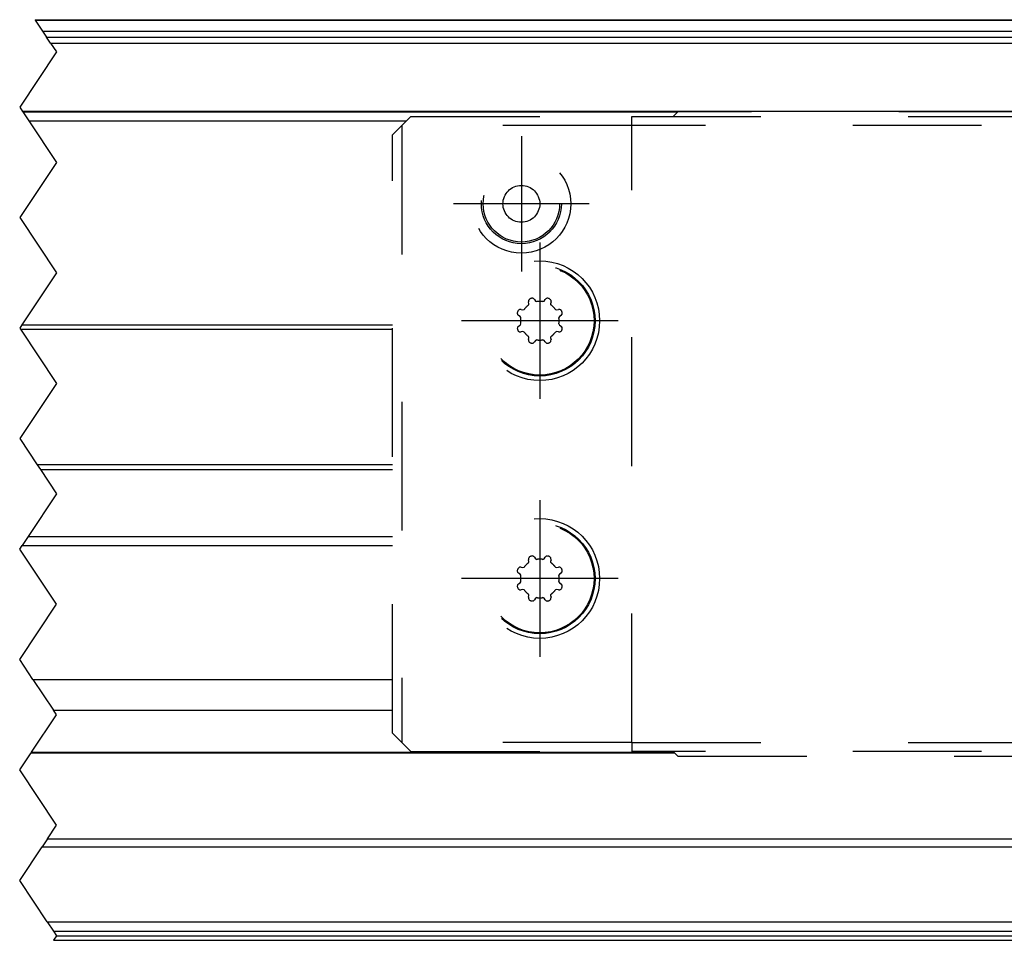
# Model space of a CAD drawing. Header units: inches. Extents: x -381 to 17828, y -418 to 176.
# Tile 12 of 37: x 194 to 247, y 43 to 93. Entities that reach past the tile are written whole.
import ezdxf

# ---------------------------------------------------------------- set-up
doc = ezdxf.new("R2010")
doc.units = ezdxf.units.IN
doc.linetypes.add('DASHED', pattern=[15, 7, -8])
doc.linetypes.add('DOT_CENTER', pattern=[14, 12, -1, 0, -1])
doc.layers.add('1', color=7, linetype='Continuous')

# ---------------------------------------------------------------- blocks, each defined once
blk = doc.blocks.new('CABEZA_1__70', base_point=(213.7594247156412, 52.97385732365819))
at = {"color": 2, "linetype": 'DASHED'}
for p, q in [((214.2594247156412, 87.22385732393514), (214.7594247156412, 87.72385732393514)), ((214.7594247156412, 87.72385732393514), (226.7605019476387, 87.72385732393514)), ((226.7605019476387, 87.22385732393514), (226.7605019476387, 87.72385732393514)), ((226.7605019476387, 87.72385732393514), (290.7594247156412, 87.72385732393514)), ((229.2615791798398, 87.9738573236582), (229.0115791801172, 87.72385732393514)), ((248.2615791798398, 87.9738573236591), (229.2615791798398, 87.9738573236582)), ((213.7594247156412, 86.72385732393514), (214.2594247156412, 87.22385732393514)), ((226.7605019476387, 87.22385732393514), (214.2594247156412, 87.22385732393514)), ((214.2594247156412, 87.22385732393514), (214.2594247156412, 53.72385732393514)), ((290.7594247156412, 87.22385732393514), (226.7605019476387, 87.22385732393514)), ((226.7605019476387, 53.72385732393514), (226.7605019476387, 87.22385732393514)), ((213.7594247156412, 54.22385732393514), (213.7594247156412, 86.72385732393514)), ((221.1712787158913, 77.54565557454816), (221.149602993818, 77.64342843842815)), ((221.1729379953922, 77.53050480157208), (221.1712787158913, 77.54565557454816)), ((221.4715270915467, 77.77677376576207), (221.5253358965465, 77.6923108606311)), ((221.9956679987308, 77.6923108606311), (222.0494768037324, 77.77677376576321)), ((222.3497251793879, 77.54565557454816), (222.348065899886, 77.53050480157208)), ((222.371400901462, 77.64342843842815), (222.3497251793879, 77.54565557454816)), ((220.740930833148, 77.23475627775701), (220.838703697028, 77.2130805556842)), ((222.6823001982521, 77.2130805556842), (222.7800730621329, 77.23475627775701)), ((220.6920484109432, 76.85902337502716), (220.6075855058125, 76.91283218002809)), ((220.7235664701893, 76.7889779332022), (220.724437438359, 76.79998597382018)), ((222.796566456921, 76.79998597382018), (222.797437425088, 76.78897793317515)), ((222.9134183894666, 76.91283218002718), (222.8289554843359, 76.85902337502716)), ((220.6075855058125, 76.33488246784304), (220.6920484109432, 76.38869127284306)), ((220.724437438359, 76.44772867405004), (220.7235664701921, 76.45873671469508)), ((220.838703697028, 76.03463409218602), (220.7409308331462, 76.01295837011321)), ((222.780073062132, 76.01295837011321), (222.6823001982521, 76.03463409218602)), ((222.7974374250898, 76.45873671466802), (222.796566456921, 76.44772867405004)), ((222.8289554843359, 76.38869127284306), (222.9134183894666, 76.33488246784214)), ((221.149602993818, 75.60428620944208), (221.1712787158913, 75.70205907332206)), ((221.1712787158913, 75.70205907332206), (221.1729379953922, 75.71720984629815)), ((221.5253358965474, 75.55540378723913), (221.4715270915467, 75.47094088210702)), ((222.0494768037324, 75.47094088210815), (221.9956679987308, 75.55540378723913)), ((222.348065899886, 75.71720984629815), (222.3497251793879, 75.70205907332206)), ((222.3497251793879, 75.70205907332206), (222.371400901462, 75.60428620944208)), ((221.1702014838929, 63.54565557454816), (221.1485257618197, 63.64342843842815)), ((221.4704498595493, 63.77677376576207), (221.52425866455, 63.6923108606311)), ((221.9945907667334, 63.6923108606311), (222.048399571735, 63.77677376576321)), ((222.3703236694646, 63.64342843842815), (222.3486479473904, 63.54565557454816)), ((220.7398536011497, 63.23475627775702), (220.8376264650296, 63.2130805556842)), ((221.1718607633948, 63.53050480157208), (221.1702014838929, 63.54565557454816)), ((222.3486479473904, 63.54565557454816), (222.3469886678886, 63.53050480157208)), ((222.6812229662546, 63.2130805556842), (222.7789958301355, 63.23475627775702)), ((220.6909711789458, 62.85902337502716), (220.6065082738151, 62.91283218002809)), ((220.7224892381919, 62.7889779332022), (220.7233602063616, 62.79998597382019)), ((222.7954892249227, 62.79998597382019), (222.7963601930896, 62.78897793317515)), ((222.9123411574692, 62.91283218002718), (222.8278782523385, 62.85902337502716)), ((220.6065082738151, 62.33488246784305), (220.6909711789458, 62.38869127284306)), ((220.7233602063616, 62.44772867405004), (220.7224892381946, 62.45873671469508)), ((222.7963601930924, 62.45873671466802), (222.7954892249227, 62.44772867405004)), ((222.8278782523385, 62.38869127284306), (222.9123411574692, 62.33488246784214)), ((220.8376264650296, 62.03463409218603), (220.7398536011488, 62.01295837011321)), ((221.1485257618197, 61.60428620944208), (221.1702014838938, 61.70205907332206)), ((221.1702014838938, 61.70205907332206), (221.1718607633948, 61.71720984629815)), ((221.52425866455, 61.55540378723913), (221.4704498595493, 61.47094088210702)), ((222.048399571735, 61.47094088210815), (221.9945907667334, 61.55540378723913)), ((222.3469886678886, 61.71720984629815), (222.3486479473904, 61.70205907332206)), ((222.3486479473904, 61.70205907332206), (222.3703236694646, 61.60428620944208)), ((222.7789958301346, 62.01295837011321), (222.6812229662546, 62.03463409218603)), ((214.2594247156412, 53.72385732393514), (213.7594247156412, 54.22385732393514)), ((226.7605019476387, 53.72385732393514), (214.2594247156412, 53.72385732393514)), ((214.2594247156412, 53.72385732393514), (214.7594247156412, 53.22385732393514)), ((226.7605019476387, 53.72385732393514), (226.7605019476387, 53.22385732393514)), ((226.7605019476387, 53.72385732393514), (290.7594247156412, 53.72385732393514)), ((214.7594247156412, 53.22385732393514), (226.7605019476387, 53.22385732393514)), ((290.7594247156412, 53.22385732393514), (226.7605019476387, 53.22385732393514)), ((229.0115791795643, 53.22385732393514), (229.2615791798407, 52.97385732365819)), ((229.2615791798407, 52.97385732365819), (248.2615791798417, 52.9738573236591))]:
    blk.add_line(p, q, dxfattribs=at)
at = {"color": 7, "linetype": 'Continuous'}
for p, q in [((221.1524300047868, 77.71926174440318), (221.149602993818, 77.64342843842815)), ((221.1619514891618, 77.74312649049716), (221.1524300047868, 77.71926174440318)), ((221.1755012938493, 77.76508388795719), (221.1619514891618, 77.74312649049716)), ((221.1900276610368, 77.781960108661), (221.1755012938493, 77.76508388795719)), ((221.2022346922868, 77.79297695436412), (221.1900276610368, 77.781960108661)), ((221.2354663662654, 77.81311660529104), (221.2022346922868, 77.79297695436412)), ((221.3174690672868, 77.8436208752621), (221.2908248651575, 77.83604684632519)), ((221.3450183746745, 77.84617882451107), (221.3174690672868, 77.8436208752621)), ((221.3825325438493, 77.8414236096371), (221.3450183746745, 77.84617882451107)), ((221.4024300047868, 77.83477077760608), (221.3825325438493, 77.8414236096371)), ((221.4174446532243, 77.82753811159), (221.4024300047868, 77.83477077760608)), ((221.4715270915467, 77.77677376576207), (221.4174446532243, 77.82753811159)), ((221.5253358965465, 77.6923108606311), (221.5953813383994, 77.66079280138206)), ((221.925622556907, 77.66079280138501), (221.9956679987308, 77.6923108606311)), ((222.1050667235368, 77.82837734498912), (222.0494768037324, 77.77677376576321)), ((222.1186165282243, 77.83475551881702), (222.1050667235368, 77.82837734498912)), ((222.1287483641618, 77.83853969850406), (222.1186165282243, 77.83475551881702)), ((222.1537727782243, 77.84452114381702), (222.1287483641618, 77.83853969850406)), ((222.1759895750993, 77.84618435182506), (222.1537727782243, 77.84452114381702)), ((222.1924690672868, 77.84526882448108), (222.1759895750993, 77.84618435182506)), ((222.2301790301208, 77.83604684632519), (222.1924690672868, 77.84526882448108)), ((222.3097786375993, 77.79962978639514), (222.2855375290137, 77.81311660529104)), ((222.3310225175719, 77.78196039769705), (222.3097786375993, 77.79962978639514)), ((222.3542122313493, 77.752098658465), (222.3310225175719, 77.78196039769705)), ((222.3634895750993, 77.73331508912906), (222.3542122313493, 77.752098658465)), ((222.3691048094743, 77.71756801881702), (222.3634895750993, 77.73331508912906)), ((222.371400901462, 77.64342843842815), (222.3691048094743, 77.71756801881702)), ((220.5391487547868, 77.05584011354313), (220.5381721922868, 77.03933010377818)), ((220.5381721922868, 77.03933010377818), (220.5398811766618, 77.01712856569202)), ((220.5483124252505, 77.09353440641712), (220.5391487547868, 77.05584011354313)), ((220.5398811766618, 77.01712856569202), (220.5458626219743, 76.9920583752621)), ((220.5846809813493, 77.17308864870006), (220.571242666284, 77.14889290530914)), ((220.602398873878, 77.19437789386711), (220.5846809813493, 77.17308864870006)), ((220.6322884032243, 77.217506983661), (220.602398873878, 77.19437789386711)), ((220.6510872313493, 77.2268911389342), (220.6322884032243, 77.217506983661)), ((220.6668343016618, 77.23241482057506), (220.6510872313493, 77.2268911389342)), ((220.740930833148, 77.23475627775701), (220.6668343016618, 77.23241482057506)), ((220.838703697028, 77.2130805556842), (220.9105199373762, 77.24032352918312)), ((221.1440357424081, 77.4738393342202), (221.1709846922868, 77.51422939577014)), ((221.1709846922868, 77.51422939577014), (221.1729379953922, 77.53050480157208)), ((222.348065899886, 77.53050480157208), (222.3499397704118, 77.51422939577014)), ((222.3499397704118, 77.51422939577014), (222.3769681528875, 77.47383933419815)), ((222.6104839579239, 77.24032352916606), (222.6823001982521, 77.2130805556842)), ((222.8559212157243, 77.231911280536), (222.7800730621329, 77.23475627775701)), ((222.8797249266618, 77.22240505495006), (222.8559212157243, 77.231911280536)), ((222.9016975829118, 77.20891628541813), (222.8797249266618, 77.22240505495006)), ((222.9186653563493, 77.19438991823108), (222.9016975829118, 77.20891628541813)), ((222.9296516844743, 77.18207607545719), (222.9186653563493, 77.19438991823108)), ((222.9497612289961, 77.14889290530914), (222.9296516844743, 77.18207607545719)), ((222.9803108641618, 77.06688747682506), (222.9726914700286, 77.09353440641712)), ((222.9781135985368, 77.00186977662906), (222.9828234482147, 77.03934089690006)), ((222.9828234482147, 77.03934089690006), (222.9803108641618, 77.06688747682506)), ((220.5458626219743, 76.9920583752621), (220.5496468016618, 76.98194179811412)), ((220.5496468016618, 76.98194179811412), (220.5559944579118, 76.96846828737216)), ((220.5559944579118, 76.96846828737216), (220.6075855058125, 76.91283218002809)), ((220.724437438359, 76.79998597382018), (220.6920484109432, 76.85902337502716)), ((222.8289554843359, 76.85902337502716), (222.796566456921, 76.79998597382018)), ((222.9134183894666, 76.91283218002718), (222.9641975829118, 76.9669118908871)), ((222.9641975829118, 76.9669118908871), (222.9713997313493, 76.98195705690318)), ((222.9713997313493, 76.98195705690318), (222.9781135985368, 77.00186977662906)), ((220.5429329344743, 76.24584207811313), (220.5381804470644, 76.20837375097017)), ((220.5381804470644, 76.20837375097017), (220.5407356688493, 76.18082437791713)), ((220.5407356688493, 76.18082437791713), (220.5483124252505, 76.1541802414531)), ((220.5496468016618, 76.26575479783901), (220.5429329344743, 76.24584207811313)), ((220.5568489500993, 76.28079996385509), (220.5496468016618, 76.26575479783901)), ((220.6075855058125, 76.33488246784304), (220.5568489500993, 76.28079996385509)), ((220.571242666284, 76.09882174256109), (220.5913948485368, 76.06565103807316)), ((220.5913948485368, 76.06565103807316), (220.6023811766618, 76.05333719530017)), ((220.6023811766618, 76.05333719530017), (220.6192268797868, 76.03879556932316)), ((220.6192268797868, 76.03879556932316), (220.6411995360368, 76.02530679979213)), ((220.6411995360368, 76.02530679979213), (220.6651253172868, 76.01581583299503)), ((220.6651253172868, 76.01581583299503), (220.7409308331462, 76.01295837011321)), ((220.6920484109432, 76.38869127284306), (220.724437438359, 76.44772867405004)), ((220.9105199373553, 76.00739111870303), (220.838703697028, 76.03463409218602)), ((222.6823001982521, 76.03463409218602), (222.610483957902, 76.00739111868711)), ((222.780073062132, 76.01295837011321), (222.8542122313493, 76.0153122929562)), ((222.796566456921, 76.44772867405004), (222.8289554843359, 76.38869127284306)), ((222.8542122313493, 76.0153122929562), (222.8699593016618, 76.02083597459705)), ((222.8699593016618, 76.02083597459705), (222.8887581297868, 76.0302048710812)), ((222.8887581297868, 76.0302048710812), (222.9186050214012, 76.05333675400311)), ((222.9650520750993, 76.27924356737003), (222.9134183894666, 76.33488246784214)), ((222.9186050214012, 76.05333675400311), (222.9362434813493, 76.07462320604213)), ((222.9362434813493, 76.07462320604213), (222.9497612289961, 76.09882174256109)), ((222.9713997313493, 76.26578531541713), (222.9650520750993, 76.27924356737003)), ((222.9751839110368, 76.25565347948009), (222.9713997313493, 76.26578531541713)), ((222.9726914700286, 76.1541802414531), (222.9818977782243, 76.19187174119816)), ((222.9811653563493, 76.23058328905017), (222.9751839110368, 76.25565347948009)), ((222.9828743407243, 76.20838175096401), (222.9811653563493, 76.23058328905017)), ((222.9818977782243, 76.19187174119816), (222.9828743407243, 76.20838175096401)), ((221.1709846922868, 75.73348245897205), (221.1440357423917, 75.77387531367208)), ((221.149602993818, 75.60428620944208), (221.1519417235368, 75.53014383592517)), ((221.1519417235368, 75.53014383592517), (221.1574348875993, 75.51439676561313)), ((221.1574348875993, 75.51439676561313), (221.1668343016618, 75.49561319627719)), ((221.1668343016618, 75.49561319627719), (221.1899813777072, 75.46575425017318)), ((221.1729379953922, 75.71720984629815), (221.1709846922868, 75.73348245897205)), ((221.1899813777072, 75.46575425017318), (221.2112678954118, 75.44808206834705)), ((221.2112678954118, 75.44808206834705), (221.2354663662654, 75.43459804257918)), ((221.2908248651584, 75.41166780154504), (221.3285774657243, 75.40244303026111)), ((221.3672737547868, 75.40319071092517), (221.3922981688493, 75.40918741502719)), ((221.3922981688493, 75.40918741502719), (221.4024300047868, 75.41295633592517)), ((221.4024300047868, 75.41295633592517), (221.4158577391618, 75.41933450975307)), ((221.4158577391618, 75.41933450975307), (221.4715270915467, 75.47094088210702)), ((221.595381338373, 75.58692184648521), (221.5253358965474, 75.55540378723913)), ((221.9956679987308, 75.55540378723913), (221.9256225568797, 75.58692184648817)), ((222.0494768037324, 75.47094088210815), (222.1036018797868, 75.42017374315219)), ((222.1036018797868, 75.42017374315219), (222.1186165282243, 75.41294107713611)), ((222.1186165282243, 75.41294107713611), (222.1385139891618, 75.40628824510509)), ((222.1385139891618, 75.40628824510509), (222.1759855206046, 75.40153582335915)), ((222.2035774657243, 75.40409097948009), (222.2301790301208, 75.41166780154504)), ((222.2855375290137, 75.43459804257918), (222.3186897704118, 75.45473490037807)), ((222.3186897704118, 75.45473490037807), (222.3310188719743, 75.46576700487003)), ((222.3310188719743, 75.46576700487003), (222.3455452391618, 75.4826279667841)), ((222.3455452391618, 75.4826279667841), (222.3590950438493, 75.50458536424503)), ((222.3499397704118, 75.73348245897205), (222.348065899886, 75.71720984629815)), ((222.376968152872, 75.77387531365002), (222.3499397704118, 75.73348245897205)), ((222.3590950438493, 75.50458536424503), (222.3686165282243, 75.52845011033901)), ((222.3686165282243, 75.52845011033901), (222.371400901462, 75.60428620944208)), ((221.3285774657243, 75.40244303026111), (221.3450569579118, 75.4015427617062)), ((221.3450569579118, 75.4015427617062), (221.3672737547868, 75.40319071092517)), ((222.1759855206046, 75.40153582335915), (222.2035774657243, 75.40409097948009)), ((221.1513313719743, 63.71926126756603), (221.1485257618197, 63.64342843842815)), ((221.1608528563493, 63.74312601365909), (221.1513313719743, 63.71926126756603)), ((221.1744026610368, 63.76508341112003), (221.1608528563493, 63.74312601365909)), ((221.1889290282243, 63.78195963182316), (221.1744026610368, 63.76508341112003)), ((221.2012581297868, 63.79297647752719), (221.1889290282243, 63.78195963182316)), ((221.234389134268, 63.81311660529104), (221.2012581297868, 63.79297647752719)), ((221.3163704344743, 63.84362039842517), (221.2897476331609, 63.83604684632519)), ((221.343941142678, 63.84617882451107), (221.3163704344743, 63.84362039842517)), ((221.3814339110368, 63.84142313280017), (221.343941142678, 63.84617882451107)), ((221.4013313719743, 63.83477030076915), (221.3814339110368, 63.84142313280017)), ((221.4163460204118, 63.82753763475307), (221.4013313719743, 63.83477030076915)), ((221.4704498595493, 63.77677376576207), (221.4163460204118, 63.82753763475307)), ((221.52425866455, 63.6923108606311), (221.594304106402, 63.66079280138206)), ((221.9245453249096, 63.66079280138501), (221.9945907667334, 63.6923108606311)), ((222.1040901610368, 63.82837686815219), (222.048399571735, 63.77677376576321)), ((222.1175178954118, 63.83475504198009), (222.1040901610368, 63.82837686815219)), ((222.1276497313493, 63.83853922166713), (222.1175178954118, 63.83475504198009)), ((222.1526741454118, 63.84452066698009), (222.1276497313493, 63.83853922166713)), ((222.1748909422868, 63.84618387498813), (222.1526741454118, 63.84452066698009)), ((222.1913704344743, 63.84526834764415), (222.1748909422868, 63.84618387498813)), ((222.2291017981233, 63.83604684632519), (222.1913704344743, 63.84526834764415)), ((222.3086800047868, 63.79962930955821), (222.2844602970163, 63.81311660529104)), ((222.3299452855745, 63.78196039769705), (222.3086800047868, 63.79962930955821)), ((222.3531135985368, 63.75209818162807), (222.3299452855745, 63.78196039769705)), ((222.3625130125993, 63.73331461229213), (222.3531135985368, 63.75209818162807)), ((222.3680061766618, 63.71756754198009), (222.3625130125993, 63.73331461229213)), ((222.3703236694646, 63.64342843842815), (222.3680061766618, 63.71756754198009)), ((220.5837044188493, 63.17308817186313), (220.5701654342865, 63.14889290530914)), ((220.6013216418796, 63.19437789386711), (220.5837044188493, 63.17308817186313)), ((220.6311897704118, 63.21750650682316), (220.6013216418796, 63.19437789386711)), ((220.6499885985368, 63.22689066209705), (220.6311897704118, 63.21750650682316)), ((220.6657356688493, 63.23241434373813), (220.6499885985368, 63.22689066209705)), ((220.7398536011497, 63.23475627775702), (220.6657356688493, 63.23241434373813)), ((220.8376264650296, 63.2130805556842), (220.9094427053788, 63.24032352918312)), ((221.1429585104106, 63.4738393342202), (221.1700081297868, 63.51422891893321)), ((221.1700081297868, 63.51422891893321), (221.1718607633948, 63.53050480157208)), ((222.3469886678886, 63.53050480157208), (222.3489632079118, 63.51422891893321)), ((222.3489632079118, 63.51422891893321), (222.3758909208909, 63.47383933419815)), ((222.6094067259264, 63.24032352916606), (222.6812229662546, 63.2130805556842)), ((222.8548225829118, 63.23191080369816), (222.7789958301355, 63.23475627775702)), ((222.8787483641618, 63.22240457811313), (222.8548225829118, 63.23191080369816)), ((222.9005989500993, 63.2089158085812), (222.8787483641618, 63.22240457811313)), ((222.9175667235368, 63.19438944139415), (222.9005989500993, 63.2089158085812)), ((222.9285530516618, 63.18207559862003), (222.9175667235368, 63.19438944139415)), ((222.9486839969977, 63.14889290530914), (222.9285530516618, 63.18207559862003)), ((220.5380501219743, 63.0558396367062), (220.5370735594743, 63.03932962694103)), ((220.5370735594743, 63.03932962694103), (220.5387825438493, 63.01712808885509)), ((220.5472351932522, 63.09353440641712), (220.5380501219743, 63.0558396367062)), ((220.5387825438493, 63.01712808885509), (220.5447639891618, 62.99205789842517)), ((220.5447639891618, 62.99205789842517), (220.5485481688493, 62.98194132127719)), ((220.5485481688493, 62.98194132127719), (220.5548958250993, 62.96846781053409)), ((220.5548958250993, 62.96846781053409), (220.6065082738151, 62.91283218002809)), ((220.7233602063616, 62.79998597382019), (220.6909711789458, 62.85902337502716)), ((222.8278782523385, 62.85902337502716), (222.7954892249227, 62.79998597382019)), ((222.9123411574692, 62.91283218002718), (222.9630989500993, 62.96691141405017)), ((222.9630989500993, 62.96691141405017), (222.9703010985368, 62.98195658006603)), ((222.9703010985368, 62.98195658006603), (222.9770149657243, 63.00186929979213)), ((222.9792122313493, 63.06688699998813), (222.9716142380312, 63.09353440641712)), ((222.9770149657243, 63.00186929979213), (222.9817462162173, 63.03934089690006)), ((222.9817462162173, 63.03934089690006), (222.9792122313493, 63.06688699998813)), ((220.5418343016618, 62.24584207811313), (220.5371032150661, 62.20837375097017)), ((220.5371032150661, 62.20837375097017), (220.5396370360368, 62.18082437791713)), ((220.5396370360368, 62.18082437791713), (220.5472351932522, 62.15418024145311)), ((220.5485481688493, 62.26575479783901), (220.5418343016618, 62.24584207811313)), ((220.5557503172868, 62.28079996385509), (220.5485481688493, 62.26575479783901)), ((220.6065082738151, 62.33488246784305), (220.5557503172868, 62.28079996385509)), ((220.5701654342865, 62.09882174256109), (220.5902962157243, 62.06565103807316)), ((220.5902962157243, 62.06565103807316), (220.6012825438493, 62.05333719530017)), ((220.6012825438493, 62.05333719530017), (220.6182503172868, 62.03879556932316)), ((220.6182503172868, 62.03879556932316), (220.6402229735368, 62.02530679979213)), ((220.6909711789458, 62.38869127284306), (220.7233602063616, 62.44772867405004)), ((222.7954892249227, 62.44772867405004), (222.8278782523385, 62.38869127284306)), ((222.8876594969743, 62.0302048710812), (222.9175277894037, 62.05333675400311)), ((222.9639534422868, 62.27924356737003), (222.9123411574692, 62.33488246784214)), ((222.9175277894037, 62.05333675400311), (222.9352669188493, 62.07462320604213)), ((222.9352669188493, 62.07462320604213), (222.9486839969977, 62.09882174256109)), ((222.9703010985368, 62.26578531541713), (222.9639534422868, 62.27924356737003)), ((222.9740852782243, 62.25565347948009), (222.9703010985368, 62.26578531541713)), ((222.971614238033, 62.15418024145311), (222.9807991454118, 62.19187174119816)), ((222.9800667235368, 62.23058328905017), (222.9740852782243, 62.25565347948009)), ((222.9817757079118, 62.20838175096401), (222.9800667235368, 62.23058328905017)), ((222.9807991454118, 62.19187174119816), (222.9817757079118, 62.20838175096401)), ((220.6402229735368, 62.02530679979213), (220.6640266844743, 62.01581583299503)), ((220.6640266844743, 62.01581583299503), (220.7398536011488, 62.01295837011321)), ((220.9094427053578, 62.00739111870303), (220.8376264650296, 62.03463409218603)), ((221.1700081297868, 61.73348245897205), (221.1429585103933, 61.77387531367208)), ((221.1485257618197, 61.60428620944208), (221.1508430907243, 61.53014383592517)), ((221.1508430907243, 61.53014383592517), (221.1564583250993, 61.51439676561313)), ((221.1564583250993, 61.51439676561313), (221.1657356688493, 61.49561319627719)), ((221.1718607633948, 61.71720984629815), (221.1700081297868, 61.73348245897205)), ((221.5943041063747, 61.58692184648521), (221.52425866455, 61.55540378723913)), ((221.9945907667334, 61.55540378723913), (221.9245453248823, 61.58692184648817)), ((222.3444466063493, 61.48262796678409), (222.3579964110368, 61.50458536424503)), ((222.3489632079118, 61.73348245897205), (222.3469886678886, 61.71720984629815)), ((222.3758909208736, 61.77387531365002), (222.3489632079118, 61.73348245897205)), ((222.3579964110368, 61.50458536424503), (222.3675178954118, 61.52845011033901)), ((222.3675178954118, 61.52845011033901), (222.3703236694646, 61.60428620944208)), ((222.6812229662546, 62.03463409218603), (222.6094067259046, 62.00739111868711)), ((222.7789958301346, 62.01295837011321), (222.8531135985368, 62.0153122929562)), ((222.8531135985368, 62.0153122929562), (222.8688606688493, 62.02083597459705)), ((222.8688606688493, 62.02083597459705), (222.8876594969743, 62.0302048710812)), ((221.1657356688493, 61.49561319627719), (221.1889041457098, 61.46575425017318)), ((221.1889041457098, 61.46575425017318), (221.2101692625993, 61.44808206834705)), ((221.2101692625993, 61.44808206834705), (221.234389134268, 61.43459804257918)), ((221.2897476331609, 61.41166780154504), (221.3274788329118, 61.40244303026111)), ((221.3274788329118, 61.40244303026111), (221.3439583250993, 61.4015427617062)), ((221.3439583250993, 61.4015427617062), (221.3661751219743, 61.40319071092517)), ((221.3661751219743, 61.40319071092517), (221.3911995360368, 61.40918741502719)), ((221.3911995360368, 61.40918741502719), (221.4013313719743, 61.41295633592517)), ((221.4013313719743, 61.41295633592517), (221.4147591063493, 61.41933450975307)), ((221.4147591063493, 61.41933450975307), (221.4704498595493, 61.47094088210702)), ((222.048399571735, 61.47094088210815), (222.1025032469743, 61.42017374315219)), ((222.1025032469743, 61.42017374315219), (222.1175178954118, 61.41294107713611)), ((222.1175178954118, 61.41294107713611), (222.1374153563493, 61.40628824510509)), ((222.1374153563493, 61.40628824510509), (222.1749082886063, 61.40153582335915)), ((222.1749082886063, 61.40153582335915), (222.2024788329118, 61.40409097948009)), ((222.2024788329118, 61.40409097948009), (222.2291017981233, 61.41166780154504)), ((222.2844602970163, 61.43459804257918), (222.3175911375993, 61.45473490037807)), ((222.3175911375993, 61.45473490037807), (222.3299202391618, 61.46576700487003)), ((222.3299202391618, 61.46576700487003), (222.3444466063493, 61.48262796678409))]:
    blk.add_line(p, q, dxfattribs=at)
at = {"color": 2, "linetype": 'DASHED'}
for centre, radius in [((220.7594247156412, 82.97385732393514), 2.679018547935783), ((220.7594247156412, 82.97385732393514), 2.171034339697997), ((220.7594247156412, 82.97385732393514), 2.07499999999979), ((220.7594247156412, 82.97385732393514), 1), ((221.7605019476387, 76.623857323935), 3.25), ((221.7605019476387, 76.623857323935), 3), ((221.7605019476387, 76.623857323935), 2.948945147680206), ((221.7594247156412, 62.623857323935), 3.25), ((221.7594247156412, 62.623857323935), 3), ((221.7594247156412, 62.623857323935), 2.948945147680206)]:
    blk.add_circle(centre, radius, dxfattribs=at)
for centre, radius, start, end in [((221.7605019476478, 76.62385732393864), 1.300000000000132, 111.1794443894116, 113.8205556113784), ((221.7605019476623, 76.62385732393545), 1.049999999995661, 80.95223965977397, 99.04776034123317), ((221.7605019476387, 76.623857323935), 1.300000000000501, 66.17944438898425, 68.82055561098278), ((221.7605019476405, 76.62385732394), 1.299999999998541, 156.1794443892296, 158.8205556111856), ((221.7605019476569, 76.62385732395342), 1.049999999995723, 125.9522396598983, 144.0477603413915), ((221.760501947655, 76.62385732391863), 1.049999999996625, 35.9522396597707, 54.04776034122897), ((221.7605019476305, 76.62385732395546), 1.300000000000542, 21.17944438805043, 23.82055560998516), ((221.7605019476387, 76.62385732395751), 1.049999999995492, 170.9522396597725, 189.0477603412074), ((221.7605019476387, 76.62385732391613), 1.049999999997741, 350.9522396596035, 9.04776034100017), ((221.7605019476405, 76.62385732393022), 1.299999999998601, 201.1794443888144, 203.8205556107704), ((221.7605019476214, 76.62385732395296), 1.049999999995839, 215.9522396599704, 234.047760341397), ((221.7605019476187, 76.62385732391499), 1.049999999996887, 305.952239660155, 324.0477603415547), ((221.7605019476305, 76.62385732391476), 1.300000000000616, 336.1794443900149, 338.8205556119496), ((221.7605019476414, 76.62385732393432), 1.300000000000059, 246.1794443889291, 248.8205556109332), ((221.7605019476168, 76.62385732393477), 1.049999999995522, 260.9522396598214, 279.0477603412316), ((221.7605019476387, 76.623857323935), 1.300000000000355, 291.1794443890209, 293.8205556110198), ((221.759424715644, 62.62385732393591), 1.300000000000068, 111.1794443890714, 113.8205556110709), ((221.7594247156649, 62.62385732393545), 1.049999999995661, 80.95223965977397, 99.04776034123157), ((221.7594247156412, 62.623857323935), 1.300000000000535, 66.17944438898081, 68.82055561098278), ((221.7594247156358, 62.62385732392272), 1.299999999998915, 156.1794443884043, 158.8205556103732), ((221.7594247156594, 62.62385732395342), 1.049999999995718, 125.9522396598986, 144.0477603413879), ((221.7594247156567, 62.62385732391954), 1.049999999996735, 35.95223965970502, 54.04776034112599), ((221.7594247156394, 62.62385732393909), 1.300000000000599, 21.17944438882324, 23.82055561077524), ((221.7594247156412, 62.62385732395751), 1.049999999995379, 170.9522396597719, 189.0477603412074), ((221.7594247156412, 62.62385732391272), 1.04999999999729, 350.9522396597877, 9.04776034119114), ((221.7594247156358, 62.6238573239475), 1.29999999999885, 201.1794443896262, 203.8205556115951), ((221.759424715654, 62.62385732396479), 1.300000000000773, 336.1794443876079, 338.8205556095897), ((221.7594247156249, 62.62385732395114), 1.049999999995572, 215.9522396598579, 234.0477603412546), ((221.7594247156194, 62.62385732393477), 1.049999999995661, 260.952239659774, 279.0477603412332), ((221.7594247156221, 62.6238573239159), 1.049999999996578, 305.9522396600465, 324.047760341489), ((221.759424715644, 62.62385732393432), 1.300000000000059, 246.1794443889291, 248.8205556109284), ((221.7594247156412, 62.623857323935), 1.300000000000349, 291.1794443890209, 293.8205556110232)]:
    blk.add_arc(centre, radius, start, end, dxfattribs=at)
at = {"layer": '1', "color": 2, "linetype": 'DOT_CENTER'}
for p, q in [((220.7594247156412, 86.65287587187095), (220.7594247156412, 79.29483877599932)), ((224.438443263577, 82.97385732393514), (217.0804061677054, 82.97385732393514)), ((221.7605019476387, 80.873857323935), (221.7605019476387, 72.373857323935)), ((226.0105019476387, 76.623857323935), (217.5105019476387, 76.623857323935)), ((221.7594247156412, 66.873857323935), (221.7594247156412, 58.373857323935)), ((226.0094247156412, 62.623857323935), (217.5094247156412, 62.623857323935))]:
    blk.add_line(p, q, dxfattribs=at)
blk = doc.blocks.new('Modulo_der__14E___75', base_point=(155.2615608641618, 42.97385638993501))
at = {"color": 2, "linetype": 'DOT_CENTER'}
for p, q in [((194.344911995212, 92.97385732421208), (194.3563038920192, 92.9567694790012)), ((194.3563038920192, 92.9567694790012), (194.7589686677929, 92.35277231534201)), ((194.7589686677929, 92.35277231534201), (194.9758300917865, 92.02748017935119)), ((195.1923857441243, 91.70264670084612), (194.9758300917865, 92.02748017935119)), ((195.1923857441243, 91.70264670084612), (195.511579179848, 91.22385654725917)), ((195.511579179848, 91.22385654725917), (193.511579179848, 88.22385654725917)), ((193.511579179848, 88.22385654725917), (193.6665361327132, 87.99142111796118)), ((193.6782452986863, 87.97385736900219), (193.6665361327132, 87.99142111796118)), ((193.6782452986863, 87.97385736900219), (194.0115786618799, 87.47385732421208)), ((194.0115786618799, 87.47385732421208), (195.511579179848, 85.22385654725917)), ((195.511579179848, 85.22385654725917), (193.511579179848, 82.22385654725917)), ((193.511579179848, 82.22385654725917), (195.511579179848, 79.22385654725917)), ((195.511579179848, 79.22385654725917), (193.6335881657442, 76.40687002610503)), ((193.6335881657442, 76.40687002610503), (193.5115791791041, 76.223856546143)), ((193.5115791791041, 76.223856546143), (193.5562365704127, 76.15687046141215)), ((193.5562365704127, 76.15687046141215), (195.511579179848, 73.22385654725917)), ((195.511579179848, 73.22385654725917), (193.511579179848, 70.22385654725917)), ((193.511579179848, 70.22385654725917), (194.4668831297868, 68.790843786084)), ((194.4668831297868, 68.790843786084), (194.6335871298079, 68.54084462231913)), ((194.6335871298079, 68.54084462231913), (195.511579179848, 67.22385654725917)), ((195.511579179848, 67.22385654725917), (193.9704259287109, 64.91212667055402)), ((193.9704259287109, 64.91212667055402), (193.6371035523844, 64.41212734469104)), ((193.5115791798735, 64.22385654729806), (193.6371035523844, 64.41212734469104)), ((195.5115791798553, 61.22385654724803), (193.5115791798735, 64.22385654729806)), ((193.5115791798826, 58.22385654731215), (195.5115791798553, 61.22385654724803)), ((194.2303730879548, 57.14566568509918), (193.5115791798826, 58.22385654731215)), ((194.2303730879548, 57.14566568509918), (195.342543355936, 55.4774204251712)), ((194.1566798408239, 53.19150753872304), (195.511579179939, 55.22385654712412)), ((195.4870247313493, 55.26074562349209), (195.342543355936, 55.4774204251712)), ((195.511579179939, 55.22385654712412), (195.4870247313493, 55.26074562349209)), ((193.511579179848, 52.22385654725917), (194.1358729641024, 53.1602972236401)), ((194.1566798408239, 53.19150753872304), (194.1358729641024, 53.1602972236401)), ((195.511579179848, 49.22385654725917), (193.511579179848, 52.22385654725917)), ((195.0132588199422, 48.47637600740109), (195.511579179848, 49.22385654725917)), ((195.0132588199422, 48.47637600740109), (194.7242772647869, 48.0429036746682)), ((193.511579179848, 46.22385654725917), (194.7242772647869, 48.0429036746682)), ((195.0115792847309, 43.97385638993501), (193.511579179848, 46.22385654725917)), ((195.0115792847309, 43.97385638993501), (195.3449126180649, 43.47385638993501)), ((195.3449126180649, 43.47385638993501), (195.511579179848, 43.22385654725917)), ((195.511579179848, 43.22385654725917), (195.344912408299, 42.97385638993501))]:
    blk.add_line(p, q, dxfattribs=at)
at = {"color": 7, "linetype": 'Continuous'}
for p, q in [((194.344911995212, 92.97385732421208), (407.761579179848, 92.97385732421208)), ((194.3563038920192, 92.9567694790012), (407.761579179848, 92.9567694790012)), ((194.7589686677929, 92.35277231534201), (407.761579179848, 92.35277231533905)), ((194.9758300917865, 92.02748017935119), (407.761579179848, 92.02748019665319)), ((195.1923857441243, 91.70264670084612), (407.761579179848, 91.70264670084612)), ((386.7615833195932, 87.99142111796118), (193.6665361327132, 87.99142111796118)), ((193.6782452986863, 87.97385736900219), (229.2614787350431, 87.97385736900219)), ((194.0115786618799, 87.47385732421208), (214.509472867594, 87.47385732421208)), ((193.5562365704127, 76.15687046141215), (213.7594851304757, 76.15687141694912)), ((193.6335881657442, 76.40687002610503), (213.7594339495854, 76.40687002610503)), ((213.7594798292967, 68.790843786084), (194.4668831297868, 68.790843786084)), ((194.6335871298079, 68.54084462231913), (213.7594333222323, 68.54084462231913)), ((193.9704259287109, 64.91212667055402), (213.7594720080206, 64.91212667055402)), ((193.6371035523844, 64.41212734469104), (213.7594860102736, 64.41212806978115)), ((194.2303730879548, 57.14566568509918), (213.7594244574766, 57.14566568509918)), ((195.342543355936, 55.4774204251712), (213.7594862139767, 55.47742042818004)), ((194.1358729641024, 53.1602972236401), (229.0750941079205, 53.1602972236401)), ((194.1566798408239, 53.19150753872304), (229.0439056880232, 53.19150753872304)), ((195.0132588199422, 48.47637600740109), (386.7616145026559, 48.47637600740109)), ((194.7242772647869, 48.0429036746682), (386.7616029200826, 48.04290367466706)), ((195.0115792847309, 43.97385638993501), (386.7615972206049, 43.97385638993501)), ((195.3449126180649, 43.47385638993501), (407.761579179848, 43.47385638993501)), ((195.344912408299, 42.97385638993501), (407.761579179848, 42.97385638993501)), ((195.511579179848, 43.22385654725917), (407.761579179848, 43.22385638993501))]:
    blk.add_line(p, q, dxfattribs=at)
blk = doc.blocks.new('F-168__76', base_point=(-228.7933707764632, 42.97385638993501))
for name, p in [('Modulo_der__14E___75', (155.2615608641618, 42.97385638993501)), ('CABEZA_1__70', (213.7594247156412, 52.97385732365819))]:
    blk.add_blockref(name, p)
blk = doc.blocks.new('Inferior1', base_point=(2039.084070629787, 68.72385654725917))
blk.add_blockref('F-168__76', (-228.7933707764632, 42.97385638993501))

msp = doc.modelspace()

# ---------------------------------------------------------------- block references
msp.add_blockref('Inferior1', (2039.084070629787, 68.72385654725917))

doc.saveas('drawing.dxf')
